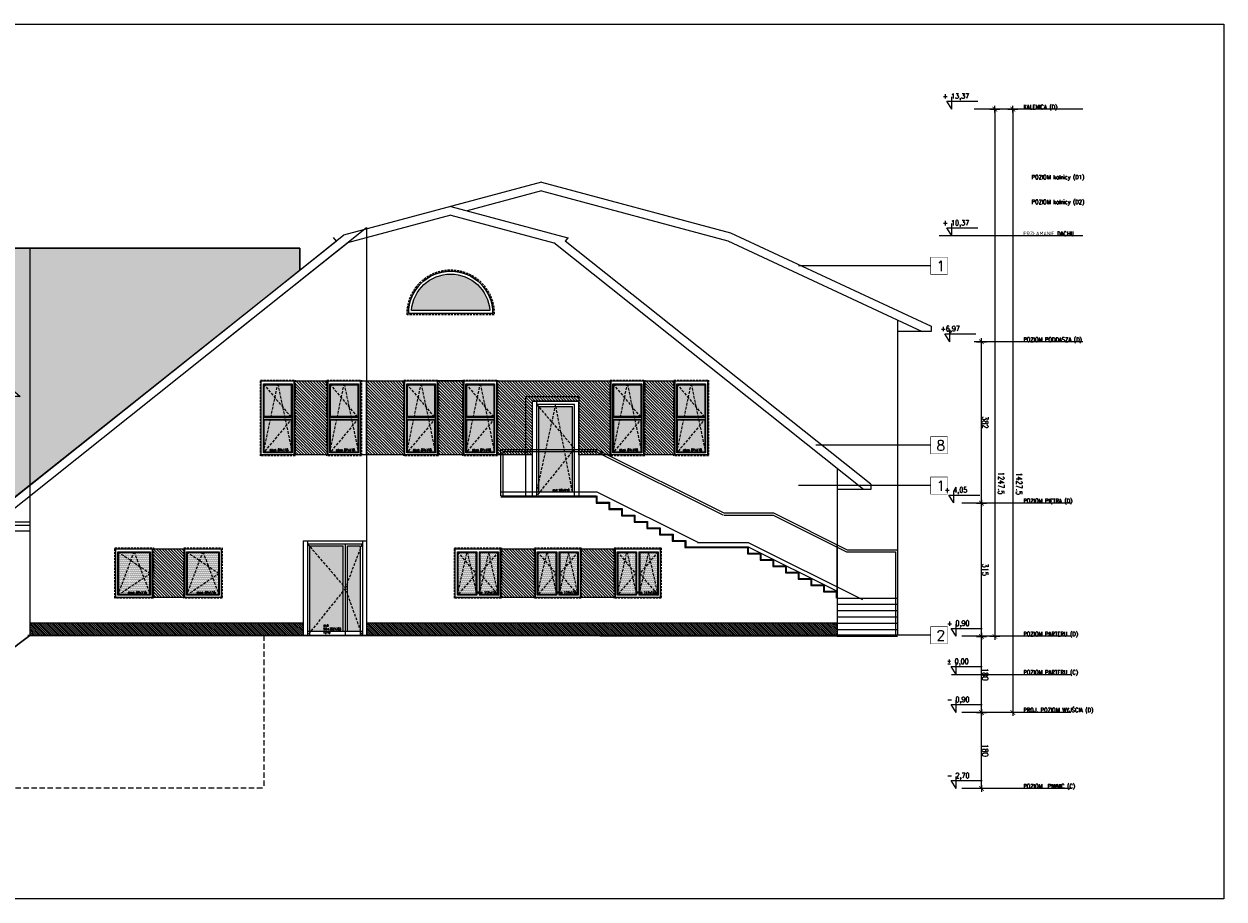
# Model space of a CAD drawing. Header units: millimetres. Extents: x 23192 to 177760, y -399809 to -79279.
# Tile 15 of 256: x 72275 to 75114, y -241823 to -239753. Entities that reach past the tile are written whole.
import ezdxf

# ---------------------------------------------------------------- set-up
doc = ezdxf.new("R2010")
doc.units = ezdxf.units.MM
for name, pattern in [('CACHE', [9.525, 6.35, -3.175]), ('CARKOVANA', [7.5, 5, -2.5]), ('HIDDEN', [9.525, 6.35, -3.175])]:
    doc.linetypes.add(name, pattern=pattern)
doc.layers.get('0').update_dxf_attribs({"lineweight": 0})
for name, color, linetype, lineweight in [('! opisy okien elewacja', 7, 'Continuous', 0), ('!! 0_ Istn-okna', 6, 'Continuous', 13), ('!! 0_ Istn-sciany', 3, 'Continuous', 30), ('!! 0_ WIDOK ELEWACJA', 4, 'Continuous', 0), ('!! 0_Istn-cienka', 4, 'Continuous', 9), ('!! 1_Hatch dach', 252, 'Continuous', 5), ('!! 2_TYNK OBRYS', 252, 'Continuous', 13), ('0-rzedne-blok', 62, 'Continuous', 13)]:
    doc.layers.add(name, color=color, linetype=linetype, lineweight=lineweight)
doc.layers.add('!! 1_ELEWACJA KOLOR', color=7, linetype='Continuous', lineweight=13, true_color=0x6888bb)
doc.layers.add('!! 2_ELEWACJA COKÓŁ', color=9, linetype='Continuous', lineweight=13, true_color=0x808080)
doc.layers.add('!!_1  OPISY ELEWACJE', color=250, linetype='Continuous')
doc.layers.add('ND', color=240, linetype='Continuous', lineweight=0, plot=False)
doc.styles.add('DEUTSCH', font='SIMPLEX8')
doc.styles.add('SIMPLEX', font='simplex.shx', dxfattribs={"width": 0.77})
doc.styles.add('TXT', font='simplex.shx')
doc.dimstyles.new('OL PB 100', dxfattribs={"dimscale": 4, "dimtxt": 3.5, "dimasz": 0.2, "dimexe": 10, "dimexo": 10, "dimgap": 0.5, "dimtad": 1, "dimdec": 1, "dimrnd": 0.5, "dimzin": 9, "dimdsep": 46, "dimtxsty": 'SIMPLEX', "dimblk": 'thick_MSz', "dimcen": 0.05, "dimdle": 8, "dimse1": 1, "dimse2": 1, "dimclrd": 256, "dimclre": 256, "dimclrt": 3, "dimadec": 1, "dimazin": 2, "dimtfac": 1, "dimtdec": 1, "dimtix": 1, "dimtofl": 0, "dimtmove": 2, "dimatfit": 3, "dimldrblk": 'thick_MSz', "dimfxl": 10, "dimfxlon": 1, "dimtolj": 1, "dimlwd": -1, "dimlwe": -1, "dimarcsym": 0})
pattern_1 = [(135, (-125229.0226, -287064.9747), (-2.24506403, -2.24506403), [])]
pattern_2 = [(90, (0, 0), (-1.5875, 0.79375), [0, -1.5875])]

# ---------------------------------------------------------------- blocks, each defined once
blk = doc.blocks.new('okno 87x115')
at = {"layer": '!! 1_Hatch dach', "true_color": 0x575757}
h = blk.add_hatch(dxfattribs=at)
h.set_pattern_fill('DOTS', color=251, angle=90)
h.set_pattern_definition([(90, (14938.2204, -3337.5373), (-1.5875, 0.79375), [0, -1.5875])])
h.paths.add_polyline_path([(3620.1, 6303.3), (3620.1, 6376.3), (3717.1, 6376.3), (3717.1, 6303.3)])
at = {"layer": '!! 0_ Istn-okna', "linetype": 'CARKOVANA', "lineweight": 5}
blk.add_lwpolyline([(3609.1, 6294.3), (3609.1, 6385.3), (3728.1, 6385.3), (3728.1, 6294.3)], close=True, dxfattribs=at)
at = {"layer": '!! 0_ Istn-okna'}
for points in [[(3611.1, 6296.3), (3611.1, 6383.3), (3726.1, 6383.3), (3726.1, 6296.3)], [(3618.1, 6301.3), (3618.1, 6378.3), (3721.1, 6378.3), (3721.1, 6301.3)], [(3620.1, 6303.3), (3620.1, 6376.3), (3719.1, 6376.3), (3719.1, 6303.3)]]:
    blk.add_lwpolyline(points, close=True, dxfattribs=at)
at = {"layer": '!! 1_Hatch dach', "color": 251, "linetype": 'CACHE', "true_color": 0x575757}
for points in [[(3721.1, 6301.3), (3618.1, 6339.8), (3721.1, 6378.3)], [(3618.1, 6301.3), (3669.6, 6378.3), (3721.1, 6301.3)]]:
    blk.add_lwpolyline(points, dxfattribs=at)
at = {"insert": (3711.7, 6324.9), "char_height": 5, "attachment_point": 1, "rotation": 90, "style": 'TXT'}
blk.add_mtext_dynamic_manual_height_columns('okno 87x115', width=52.63, gutter_width=75, heights=[0], dxfattribs=at)
blk = doc.blocks.new('okno 87x178')
at = {"layer": '!! 1_Hatch dach', "true_color": 0x575757}
h = blk.add_hatch(dxfattribs=at)
h.set_pattern_fill('DOTS', color=251, angle=450)
h.set_pattern_definition([(90, (14543.2204, -3002.226), (-1.5875, 0.79375), [0, -1.5875])])
h.paths.add_polyline_path([(3249.1, 6711.6), (3249.1, 6647.6), (3322.1, 6647.6), (3322.1, 6711.6)])
h.paths.add_polyline_path([(3240.1, 6647.6), (3240.1, 6711.6), (3165.1, 6711.6), (3165.1, 6647.6)])
at = {"layer": '!! 0_ Istn-okna', "linetype": 'CARKOVANA', "lineweight": 5}
blk.add_lwpolyline([(3154.1, 6638.6), (3154.1, 6720.6), (3333.1, 6720.6), (3333.1, 6638.6)], close=True, dxfattribs=at)
at = {"layer": '!! 0_ Istn-okna'}
for points in [[(3156.1, 6640.6), (3156.1, 6718.6), (3331.1, 6718.6), (3331.1, 6640.6)], [(3163.1, 6645.6), (3163.1, 6713.6), (3326.1, 6713.6), (3326.1, 6645.6)]]:
    blk.add_lwpolyline(points, close=True, dxfattribs=at)
for points in [[(3242.1, 6647.6), (3165.1, 6647.6), (3165.1, 6711.6), (3242.1, 6711.6)], [(3240.1, 6711.6), (3240.1, 6647.6)], [(3242.1, 6713.6), (3242.1, 6645.6)], [(3247.1, 6713.6), (3247.1, 6645.6)], [(3247.1, 6711.6), (3324.1, 6711.6), (3324.1, 6647.6), (3247.1, 6647.6)], [(3249.1, 6711.6), (3249.1, 6647.6)]]:
    blk.add_lwpolyline(points, dxfattribs=at)
at = {"layer": '!! 1_Hatch dach', "color": 251, "linetype": 'CACHE', "true_color": 0x575757}
for points in [[(3326.1, 6645.6), (3163.1, 6679.6), (3326.1, 6713.6)], [(3163.1, 6645.6), (3244.6, 6713.6), (3326.1, 6645.6)]]:
    blk.add_lwpolyline(points, dxfattribs=at)
at = {"insert": (3316.7, 6660.2), "char_height": 5, "attachment_point": 1, "rotation": 90, "style": 'TXT'}
blk.add_mtext_dynamic_manual_height_columns('okno 87x178', width=52.63, gutter_width=75, heights=[0], dxfattribs=at)
blk = doc.blocks.new('okno 117x115')
at = {"layer": '!! 1_Hatch dach', "true_color": 0x575757}
h = blk.add_hatch(dxfattribs=at)
h.set_pattern_fill('DOTS', color=251, angle=450)
h.set_pattern_definition([(90, (14940.2204, -2514.226), (-1.5875, 0.79375), [0, -1.5875])])
h.paths.add_polyline_path([(3622.1, 7157.8), (3721.1, 7157.8), (3721.1, 7199.6), (3622.1, 7199.6)])
h.paths.add_polyline_path([(3721.1, 7148.4), (3622.1, 7148.4), (3622.1, 7106.6), (3721.1, 7106.6)])
at = {"layer": '!! 0_ Istn-okna', "linetype": 'CARKOVANA', "lineweight": 5}
blk.add_lwpolyline([(3611.1, 7097.6), (3611.1, 7208.6), (3730.1, 7208.6), (3730.1, 7097.6)], close=True, dxfattribs=at)
at = {"layer": '!! 0_ Istn-okna'}
blk.add_lwpolyline([(3613.1, 7099.6), (3613.1, 7206.6), (3728.1, 7206.6), (3728.1, 7099.6)], close=True, dxfattribs=at)
for points in [[(3620.1, 7155.6), (3620.1, 7201.6), (3723.1, 7201.6), (3723.1, 7155.6)], [(3622.1, 7157.8), (3622.1, 7199.6), (3721.1, 7199.6), (3721.1, 7157.8)], [(3620.1, 7155.6), (3723.1, 7155.6)], [(3622.1, 7157.8), (3721.1, 7157.8)], [(3723.1, 7150.6), (3723.1, 7104.6), (3620.1, 7104.6), (3620.1, 7150.6)], [(3620.1, 7150.6), (3723.1, 7150.6)], [(3721.1, 7148.4), (3721.1, 7106.6), (3622.1, 7106.6), (3622.1, 7148.4)], [(3622.1, 7148.4), (3721.1, 7148.4)]]:
    blk.add_lwpolyline(points, dxfattribs=at)
at = {"layer": '!! 1_Hatch dach', "color": 251, "linetype": 'CACHE', "true_color": 0x575757}
for points in [[(3723.1, 7201.6), (3620.1, 7178.6), (3723.1, 7155.6)], [(3620.1, 7201.6), (3671.6, 7157.8), (3723.1, 7201.6)], [(3723.1, 7104.6), (3620.1, 7127.6), (3723.1, 7150.6)], [(3620.1, 7104.6), (3671.6, 7148.4), (3723.1, 7104.6)]]:
    blk.add_lwpolyline(points, dxfattribs=at)
at = {"insert": (3713.7, 7148.2), "char_height": 5, "attachment_point": 1, "rotation": 90, "style": 'TXT'}
blk.add_mtext_dynamic_manual_height_columns('okno 117x115', width=52.63, gutter_width=75, heights=[0], dxfattribs=at)
blk = doc.blocks.new('dz3')
at = {"layer": '!! 1_Hatch dach', "true_color": 0x575757}
h = blk.add_hatch(dxfattribs=at)
h.set_pattern_fill('DOTS', color=251, angle=270)
h.set_pattern_definition(pattern_2)
h.paths.add_polyline_path([(-19431.4, 7310.2), (-19431.4, 7233.2), (-19335.6, 7233.2)], flags=17)
h.paths.add_polyline_path([(-19230.2, 7313.2), (-19431.4, 7313.2), (-19431.4, 7310.2), (-19335.6, 7233.2), (-19323.6, 7233.2)])
h.paths.add_polyline_path([(-19229.4, 7313.2), (-19230.2, 7313.2), (-19323.6, 7233.2), (-19229.4, 7233.2)])
h = blk.add_hatch(dxfattribs=at)
h.set_pattern_fill('DOTS', color=251, angle=270)
h.set_pattern_definition(pattern_2)
h.paths.add_polyline_path([(-19229.4, 7223.2), (-19431.4, 7223.2), (-19431.4, 7193.2), (-19229.4, 7193.2)])
at = {"layer": '!! 0_ Istn-okna'}
for points in [[(-19217.4, 7328.2), (-19441.4, 7328.2)], [(-19441.4, 7328.2), (-19441.4, 7178.2)], [(-19217.4, 7328.2), (-19217.4, 7178.2)], [(-19217.4, 7318.2), (-19441.4, 7318.2)], [(-19229.4, 7313.2), (-19441.4, 7313.2)], [(-19431.4, 7318.2), (-19431.4, 7188.2)], [(-19229.4, 7313.2), (-19229.4, 7233.2)], [(-19224.4, 7318.2), (-19224.4, 7188.2)], [(-19441.4, 7228.2), (-19224.4, 7228.2)], [(-19431.4, 7233.2), (-19229.4, 7233.2)], [(-19431.4, 7223.2), (-19229.4, 7223.2)], [(-19229.4, 7223.2), (-19229.4, 7193.2)], [(-19229.4, 7193.2), (-19441.4, 7193.2)], [(-19217.4, 7188.2), (-19441.4, 7188.2)], [(-19217.4, 7178.2), (-19441.4, 7178.2)]]:
    blk.add_lwpolyline(points, dxfattribs=at)
at = {"layer": '!! 1_Hatch dach', "color": 251, "linetype": 'CACHE', "true_color": 0x575757}
for points in [[(-19224.4, 7318.2), (-19329.4, 7228.2), (-19441.4, 7318.2)], [(-19441.4, 7188.2), (-19329.4, 7228.2), (-19224.4, 7188.2)]]:
    blk.add_lwpolyline(points, dxfattribs=at)
at = {"insert": (-19415.2, 7280.4), "char_height": 5, "attachment_point": 1, "rotation": 270, "style": 'TXT'}
blk.add_mtext_dynamic_manual_height_columns('dz3 90+35(135) x210', width=52.63, gutter_width=75, heights=[0], dxfattribs=at)
blk = doc.blocks.new('drzwi 90x210')
at = {"layer": '!! 1_Hatch dach', "true_color": 0x575757}
h = blk.add_hatch(dxfattribs=at)
h.set_pattern_fill('DOTS', color=251, angle=450)
h.set_pattern_definition([(270, (-14711.3306, 14067.823), (1.5875, -0.79375), [0, -1.5875])])
h.paths.add_polyline_path([(4720.1, 6757.6), (4720.1, 6834.6), (4624.3, 6834.6)], flags=17)
h.paths.add_polyline_path([(4518.9, 6754.6), (4720.1, 6754.6), (4720.1, 6757.6), (4624.3, 6834.6), (4612.2, 6834.6)])
h.paths.add_polyline_path([(4518.1, 6754.6), (4518.9, 6754.6), (4612.2, 6834.6), (4518.1, 6834.6)])
at = {"layer": '!! 0_ Istn-okna'}
for points in [[(4506.1, 6739.6), (4506.1, 6849.6)], [(4506.1, 6849.6), (4730.1, 6849.6)], [(4730.1, 6739.6), (4730.1, 6849.6)], [(4513.1, 6749.6), (4513.1, 6839.6)], [(4730.1, 6839.6), (4513.1, 6839.6)], [(4518.1, 6754.6), (4518.1, 6834.6)], [(4720.1, 6834.6), (4518.1, 6834.6)], [(4720.1, 6749.6), (4720.1, 6839.6)], [(4506.1, 6749.6), (4730.1, 6749.6)], [(4506.1, 6739.6), (4730.1, 6739.6)], [(4518.1, 6754.6), (4720.1, 6754.6)]]:
    blk.add_lwpolyline(points, dxfattribs=at)
at = {"layer": '!! 1_Hatch dach', "color": 251, "linetype": 'CACHE', "true_color": 0x575757}
for points in [[(4513.1, 6749.6), (4618.1, 6839.6), (4730.1, 6749.6)], [(4720.1, 6834.6), (4513.1, 6794.6), (4720.1, 6749.6)]]:
    blk.add_lwpolyline(points, dxfattribs=at)
at = {"insert": (4713.7, 6787.4), "char_height": 5, "attachment_point": 1, "rotation": 90, "style": 'TXT'}
blk.add_mtext_dynamic_manual_height_columns('dz4 90x210', width=52.63, gutter_width=75, heights=[0], dxfattribs=at)
blk = doc.blocks.new('okno polokragle')
at = {"layer": '!! 1_Hatch dach', "true_color": 0x575757}
h = blk.add_hatch(dxfattribs=at)
h.set_pattern_fill('DOTS', color=251, angle=270)
h.set_pattern_definition([(90, (0, 0), (-1.5875, 0.79375), [0, -1.5875])])
h.paths.add_polyline_path([(-18333.5, 7496.3), (-18333.5, 7310.8, 0.927362)])
at = {"layer": '!! 0_ Istn-okna', "linetype": 'CARKOVANA', "lineweight": 5}
blk.add_lwpolyline([(-18343.5, 7506.5), (-18343.5, 7300.6)], dxfattribs=at)
at = {"layer": '!! 0_ Istn-okna'}
for points in [[(-18340.5, 7503.6), (-18340.5, 7303.6)], [(-18333.5, 7496.3), (-18333.5, 7310.8)]]:
    blk.add_lwpolyline(points, dxfattribs=at)
at = {"layer": '!! 0_ Istn-okna', "linetype": 'CARKOVANA', "lineweight": 5}
blk.add_arc((-18340.5, 7403.6), 103, 268.331, 91.669, dxfattribs=at)
at = {"layer": '!! 0_ Istn-okna'}
for radius, start, end in [(100, 270, 90), (93, 274.3167, 85.6833)]:
    blk.add_arc((-18340.5, 7403.6), radius, start, end, dxfattribs=at)
blk = doc.blocks.new('D_kota')
for p, q in [((8.7, 0), (8.7, 23)), ((-0.8, 15), (8.7, 15)), ((8.7, 0), (-0.8, 15))]:
    blk.add_line(p, q)
blk.add_lwpolyline([(-0.8, 15), (57.9, 15)])
at = {"style": 'DEUTSCH', "width": 0.8}
blk.add_attdef('POZ.ARCH', (7.3, 19.7), '', height=10, dxfattribs=at)
blk = doc.blocks.new('thick_MSz')
for p, q in [((-10, 0), (10, 0)), ((0, 15), (0, -15))]:
    blk.add_line(p, q)
at = {"const_width": 2, "elevation": 2}
blk.add_lwpolyline([(-7.1, -7.1), (7.1, 7.1)], dxfattribs=at)
blk = doc.blocks.new('*D3833')
at = {"layer": 'DEFPOINTS', "color": 0, "ltscale": 100, "transparency": 16777216}
for p in [(-7256.9, 8688.1), (-7256.9, 8610.3), (-6009.6, 8600.1)]:
    blk.add_point(p, dxfattribs=at)
at = {"layer": 'ND', "ltscale": 100, "transparency": 16777216}
blk.add_line((-6010.4, 8610.3), (-7256.1, 8610.3), dxfattribs=at)
at = {"layer": 'ND', "ltscale": 100, "transparency": 16777216, "xscale": 0.8, "yscale": 0.8, "zscale": 0.8}
for p, rotation in [((-7256.9, 8610.3), 180.0000000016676), ((-6009.6, 8610.3), 1.667526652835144e-09)]:
    blk.add_blockref('thick_MSz', p, dxfattribs=dict(at, rotation=rotation))
at = {"layer": 'ND', "color": 3, "ltscale": 100, "transparency": 16777216, "insert": (-6894.8, 8595.3), "char_height": 14, "attachment_point": 5, "rotation": 180, "style": 'SIMPLEX'}
blk.add_mtext('\\A1;1247.5', dxfattribs=at)
blk = doc.blocks.new('*D3834')
at = {"layer": 'DEFPOINTS', "color": 0, "ltscale": 100, "transparency": 16777216}
for p in [(-7436.9, 8703.8), (-7256.9, 8703.8), (-7256.9, 8642)]:
    blk.add_point(p, dxfattribs=at)
at = {"layer": 'ND', "ltscale": 100, "transparency": 16777216}
blk.add_line((-7436.1, 8642), (-7257.7, 8642), dxfattribs=at)
at = {"layer": 'ND', "ltscale": 100, "transparency": 16777216, "xscale": 0.8, "yscale": 0.8, "zscale": 0.8}
for p, rotation in [((-7436.9, 8642), 180.0000000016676), ((-7256.9, 8642), 1.667526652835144e-09)]:
    blk.add_blockref('thick_MSz', p, dxfattribs=dict(at, rotation=rotation))
at = {"layer": 'ND', "color": 3, "ltscale": 100, "transparency": 16777216, "insert": (-7346.9, 8633), "char_height": 14, "attachment_point": 5, "rotation": 180, "style": 'SIMPLEX'}
blk.add_mtext('\\A1;180', dxfattribs=at)
blk = doc.blocks.new('*D3835')
at = {"layer": 'DEFPOINTS', "color": 0, "ltscale": 100, "transparency": 16777216}
for p in [(-7256.9, 8703.8), (-6941.9, 8703.8), (-6941.9, 8642)]:
    blk.add_point(p, dxfattribs=at)
at = {"layer": 'ND', "ltscale": 100, "transparency": 16777216}
blk.add_line((-7256.1, 8642), (-6942.7, 8642), dxfattribs=at)
at = {"layer": 'ND', "ltscale": 100, "transparency": 16777216, "xscale": 0.8, "yscale": 0.8, "zscale": 0.8, "rotation": 180}
blk.add_blockref('thick_MSz', (-7256.9, 8642), dxfattribs=at)
at = {"layer": 'ND', "ltscale": 100, "transparency": 16777216, "xscale": 0.8, "yscale": 0.8, "zscale": 0.8}
blk.add_blockref('thick_MSz', (-6941.9, 8642), dxfattribs=at)
at = {"layer": 'ND', "color": 3, "ltscale": 100, "transparency": 16777216, "insert": (-7099.4, 8633), "char_height": 14, "attachment_point": 5, "rotation": 180, "style": 'SIMPLEX'}
blk.add_mtext('\\A1;315', dxfattribs=at)
blk = doc.blocks.new('*D3836')
at = {"layer": 'DEFPOINTS', "color": 0, "ltscale": 100, "transparency": 16777216}
for p in [(-6941.9, 8703.8), (-6559.9, 8703.8), (-6559.9, 8642)]:
    blk.add_point(p, dxfattribs=at)
at = {"layer": 'ND', "ltscale": 100, "transparency": 16777216}
blk.add_line((-6941.1, 8642), (-6560.7, 8642), dxfattribs=at)
at = {"layer": 'ND', "ltscale": 100, "transparency": 16777216, "xscale": 0.8, "yscale": 0.8, "zscale": 0.8, "rotation": 180}
blk.add_blockref('thick_MSz', (-6941.9, 8642), dxfattribs=at)
at = {"layer": 'ND', "ltscale": 100, "transparency": 16777216, "xscale": 0.8, "yscale": 0.8, "zscale": 0.8}
blk.add_blockref('thick_MSz', (-6559.9, 8642), dxfattribs=at)
at = {"layer": 'ND', "color": 3, "ltscale": 100, "transparency": 16777216, "insert": (-6750.9, 8633), "char_height": 14, "attachment_point": 5, "rotation": 180, "style": 'SIMPLEX'}
blk.add_mtext('\\A1;382', dxfattribs=at)
blk = doc.blocks.new('*D3837')
at = {"layer": 'DEFPOINTS', "color": 0, "ltscale": 100, "transparency": 16777216}
for p in [(-7616.9, 8679.3), (-7436.9, 8679.3), (-7436.9, 8642)]:
    blk.add_point(p, dxfattribs=at)
at = {"layer": 'ND', "ltscale": 100, "transparency": 16777216}
blk.add_line((-7616.1, 8642), (-7437.7, 8642), dxfattribs=at)
at = {"layer": 'ND', "ltscale": 100, "transparency": 16777216, "xscale": 0.8, "yscale": 0.8, "zscale": 0.8}
for p, rotation in [((-7616.9, 8642), 180.0000000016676), ((-7436.9, 8642), 1.667526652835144e-09)]:
    blk.add_blockref('thick_MSz', p, dxfattribs=dict(at, rotation=rotation))
at = {"layer": 'ND', "color": 3, "ltscale": 100, "transparency": 16777216, "insert": (-7526.9, 8633), "char_height": 14, "attachment_point": 5, "rotation": 180, "style": 'SIMPLEX'}
blk.add_mtext('\\A1;180', dxfattribs=at)
blk = doc.blocks.new('*D3838')
at = {"layer": 'DEFPOINTS', "color": 0, "ltscale": 100, "transparency": 16777216}
for p in [(-7436.9, 8688.1), (-7436.9, 8567.8), (-6009.6, 8557.6)]:
    blk.add_point(p, dxfattribs=at)
at = {"layer": 'ND', "ltscale": 100, "transparency": 16777216}
blk.add_line((-6010.4, 8567.8), (-7436.1, 8567.8), dxfattribs=at)
at = {"layer": 'ND', "ltscale": 100, "transparency": 16777216, "xscale": 0.8, "yscale": 0.8, "zscale": 0.8}
for p, rotation in [((-7436.9, 8567.8), 180.0000000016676), ((-6009.6, 8567.8), 1.667526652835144e-09)]:
    blk.add_blockref('thick_MSz', p, dxfattribs=dict(at, rotation=rotation))
at = {"layer": 'ND', "color": 3, "ltscale": 100, "transparency": 16777216, "insert": (-6895.9, 8552.8), "char_height": 14, "attachment_point": 5, "rotation": 180, "style": 'SIMPLEX'}
blk.add_mtext('\\A1;1427.5', dxfattribs=at)
blk = doc.blocks.new('BLOK POZIOMY SALA GIMNASTYCZNA')
for p, q in [((-7616.85, 8430.57), (-7616.85, 8688.11)), ((-7436.85, 8430.57), (-7436.85, 8688.11)), ((-7256.85, 8430.57), (-7256.85, 8688.11)), ((-6941.85, 8430.57), (-6941.85, 8688.11)), ((-6559.85, 8401.77), (-6559.85, 8659.32)), ((-6309.42, 8401.77), (-6309.42, 8659.32)), ((-6009.57, 8401.77), (-6009.57, 8659.32))]:
    blk.add_line(p, q)
for points in [[(-6309.42, 8401.77), (-6309.42, 8741.67)], [(-7346.85, 8712.69), (-7346.85, 8429.66)]]:
    blk.add_lwpolyline(points)
at = {"layer": '0-rzedne-blok'}
ref = blk.add_blockref('D_kota', (-7616.85, 8712.69), dxfattribs=dict(at, xscale=1.250000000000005, yscale=1.250000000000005, zscale=1.250000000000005, rotation=270))
ref.add_attrib('POZ.ARCH', '- 2,70  ', (-7592.27, 8723.52), dxfattribs={"layer": '0', "height": 12.5, "rotation": 270, "style": 'DEUTSCH', "width": 0.8})
ref = blk.add_blockref('D_kota', (-7436.85, 8712.69), dxfattribs=dict(at, xscale=1.250000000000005, yscale=1.250000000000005, zscale=1.250000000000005, rotation=270))
ref.add_attrib('POZ.ARCH', '- 0,90  ', (-7412.27, 8723.52), dxfattribs={"layer": '0', "height": 12.5, "rotation": 270, "style": 'DEUTSCH', "width": 0.8})
ref = blk.add_blockref('D_kota', (-7346.85, 8712.69), dxfattribs=dict(at, xscale=1.250000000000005, yscale=1.250000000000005, zscale=1.250000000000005, rotation=270))
ref.add_attrib('POZ.ARCH', '%%p 0,00  ', (-7322.27, 8723.52), dxfattribs={"layer": '0', "height": 12.5, "rotation": 270, "style": 'DEUTSCH', "width": 0.8})
ref = blk.add_blockref('D_kota', (-7256.85, 8712.69), dxfattribs=dict(at, xscale=1.250000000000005, yscale=1.250000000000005, zscale=1.250000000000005, rotation=270))
ref.add_attrib('POZ.ARCH', '+ 0,90  ', (-7232.27, 8723.52), dxfattribs={"layer": '0', "height": 12.5, "rotation": 270, "style": 'DEUTSCH', "width": 0.8})
ref = blk.add_blockref('D_kota', (-6941.38, 8718.1), dxfattribs=dict(at, xscale=1.250000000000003, yscale=1.250000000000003, zscale=1.250000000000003, rotation=269.9999999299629))
ref.add_attrib('POZ.ARCH', '+ 4,05', (-6916.8, 8728.93), dxfattribs={"layer": '0', "height": 12.5, "rotation": 270, "style": 'DEUTSCH', "width": 0.8})
ref = blk.add_blockref('D_kota', (-6559.85, 8727.86), dxfattribs=dict(at, xscale=1.250000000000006, yscale=1.250000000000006, zscale=1.250000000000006, rotation=270))
ref.add_attrib('POZ.ARCH', '+6,97', (-6535.27, 8738.69), dxfattribs={"layer": '0', "height": 12.5, "rotation": 270, "style": 'DEUTSCH', "width": 0.8})
ref = blk.add_blockref('D_kota', (-6309.42, 8723.05), dxfattribs=dict(at, xscale=1.250000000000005, yscale=1.250000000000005, zscale=1.250000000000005, rotation=270))
ref.add_attrib('POZ.ARCH', '+ 10,37', (-6284.84, 8733.88), dxfattribs={"layer": '0', "height": 12.5, "rotation": 270, "style": 'DEUTSCH', "width": 0.8})
ref = blk.add_blockref('D_kota', (-6009.57, 8723.05), dxfattribs=dict(at, xscale=1.250000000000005, yscale=1.250000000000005, zscale=1.250000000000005, rotation=270))
ref.add_attrib('POZ.ARCH', '+ 13,37', (-5984.99, 8733.88), dxfattribs={"layer": '0', "height": 12.5, "rotation": 270, "style": 'DEUTSCH', "width": 0.8})
at = {"style": 'SIMPLEX', "width": 0.77}
for s, p in [('POZIOM  PIWNIC (C)', (-7616.31, 8542.85)), ('PROJ. POZIOM WYJŚCIA (D)', (-7436.31, 8542.85)), ('POZIOM PARTERU (C)', (-7346.85, 8542.85)), ('POZIOM PARTERU (D)', (-7256.31, 8542.85)), ('POZIOM PIĘTRA (D)', (-6941.31, 8542.85)), ('POZIOM PODDASZA (D)', (-6559.85, 8542.85)), ('PRZŁAMANIE DACHU', (-6309.42, 8542.85)), ('POZIOM kalnicy (D2)', (-6234.21, 8523.33, -0.04)), ('POZIOM kalnicy (D1)', (-6175.6, 8523.33, -0.04)), ('KALENICA (D)', (-6009.57, 8542.85))]:
    blk.add_text(s, height=10, rotation=270, dxfattribs=at).set_placement(p)
at = {"layer": 'ND', "ltscale": 100}
for base, p1, p2, picture, middle in [((-7256.85, 8641.97), (-7436.85, 8703.84), (-7256.85, 8703.84), '*D3834', (-7346.85, 8632.97)), ((-7436.85, 8641.97), (-7616.85, 8679.26), (-7436.85, 8679.26), '*D3837', (-7526.85, 8632.97))]:
    dim = blk.add_linear_dim(base=base, p1=p1, p2=p2, angle=0, dimstyle='OL PB 100', dxfattribs=at)
    dim.commit()
    dim.dimension.update_dxf_attribs({"geometry": picture, "text_midpoint": middle})
for base, p1, p2, picture, middle in [((-7436.85, 8567.75), (-6009.57, 8557.61), (-7436.85, 8688.11), '*D3838', (-6895.9, 8552.8)), ((-7256.85, 8610.27), (-6009.57, 8600.13), (-7256.85, 8688.11), '*D3833', (-6894.77, 8595.31))]:
    dim = blk.add_linear_dim(base=base, p1=p1, p2=p2, angle=0, dimstyle='OL PB 100', dxfattribs=at)
    dim.commit()
    dim.dimension.update_dxf_attribs({"geometry": picture, "text_midpoint": middle, "dimtype": 160})
for base, p1, p2, picture, middle in [((-6941.85, 8641.97), (-7256.85, 8703.84), (-6941.85, 8703.84), '*D3835', (-7099.35, 8632.97)), ((-6559.85, 8641.97), (-6941.85, 8703.84), (-6559.85, 8703.84), '*D3836', (-6750.85, 8632.97))]:
    dim = blk.add_linear_dim(base=base, p1=p1, p2=p2, dimstyle='OL PB 100', dxfattribs=at)
    dim.commit()
    dim.dimension.update_dxf_attribs({"geometry": picture, "text_midpoint": middle})

msp = doc.modelspace()

# ---------------------------------------------------------------- hatches: boundary and pattern name
at = {"layer": '!! 1_ELEWACJA KOLOR', "true_color": 0x315442}
h = msp.add_hatch(dxfattribs=at)
h.set_pattern_fill('ANSI31', color=129, scale=1.5, angle=-90)
h.paths.add_polyline_path([(72914.56575, -240597.35053), (72993.56575, -240597.35053), (72993.56575, -240772.35053), (72914.56575, -240772.35053)])
h = msp.add_hatch(dxfattribs=at)
h.set_pattern_fill('ANSI31', color=129, scale=1.5, angle=-90)
h.paths.add_polyline_path([(73085.56575, -240597.35053), (73175.56575, -240597.35053), (73175.56575, -240772.35053), (73085.56575, -240772.35053)])
h = msp.add_hatch(dxfattribs=at)
h.set_pattern_fill('ANSI31', color=129, scale=1.5, angle=-90)
h.paths.add_polyline_path([(73253.56575, -240597.35053), (73315.56575, -240597.35053), (73315.56575, -240772.35053), (73253.56575, -240772.35053)])
h = msp.add_hatch(dxfattribs=at)
h.set_pattern_fill('ANSI31', color=129, scale=1.5, angle=-90)
h.paths.add_polyline_path([(73393.56575, -240597.35053), (73663.56575, -240597.35053), (73663.56575, -240772.35053), (73587.56575, -240772.35053), (73587.56575, -240645.35053), (73477.56575, -240645.35053), (73477.56575, -240772.35053), (73393.56575, -240772.35053)])
h = msp.add_hatch(dxfattribs=at)
h.set_pattern_fill('ANSI31', color=129, scale=1.5, angle=-90)
h.paths.add_polyline_path([(73741.56575, -240597.35053), (73814.56575, -240597.35053), (73814.56575, -240772.35053), (73741.56575, -240772.35053)])
h = msp.add_hatch(dxfattribs=at)
h.set_pattern_fill('ANSI31', color=129, scale=1.5, angle=-90)
h.paths.add_polyline_path([(72579.25437, -240994.35053), (72654.87712, -240994.35053), (72654.87712, -241109.35053), (72579.25437, -241109.35053)])
h = msp.add_hatch(dxfattribs=at)
h.set_pattern_fill('ANSI31', color=129, scale=1.5, angle=-90)
h.paths.add_polyline_path([(73402.56575, -240994.35053), (73484.56575, -240994.35053), (73484.56575, -241109.35053), (73402.56575, -241109.35053)])
h = msp.add_hatch(dxfattribs=at)
h.set_pattern_fill('ANSI31', color=129, scale=1.5, angle=-90)
h.paths.add_polyline_path([(73591.56575, -240994.35053), (73673.56575, -240994.35053), (73673.56575, -241109.35053), (73591.56575, -241109.35053)])
at = {"layer": '!! 1_Hatch dach', "true_color": 0x990000}
h = msp.add_hatch(dxfattribs=at)
h.set_pattern_fill('AR-B88', color=14, scale=0.1, angle=180)
h.paths.add_polyline_path([(72927.56575, -240334.81569), (72927.56575, -240283.45875), (70029.74705, -240283.45875), (70486.77269, -240663.10684), (70479.56575, -240671.75065), (70479.56575, -240683.73925), (70401.56575, -240683.73925), (70401.56575, -240931.22218), (70661.56575, -240931.22218), (70661.56575, -240634.35053), (70630.45126, -240634.35053), (70998.56575, -240310.40979), (71366.68023, -240634.35053), (71334.56575, -240634.35053), (71334.56575, -240931.22218), (71560.56575, -240931.22218), (71560.56575, -240634.35053), (71529.45126, -240634.35053), (71897.56575, -240310.40979), (72265.68023, -240634.35053), (72234.56575, -240634.35053), (72234.56575, -240886.35018)])
at = {"layer": '!! 2_ELEWACJA COKÓŁ', "true_color": 0x2b2b2c}
h = msp.add_hatch(dxfattribs=at)
h.set_pattern_fill('ANSI31', color=250, angle=90)
h.set_pattern_definition(pattern_1)
h.paths.add_polyline_path([(72288.56575, -241169.35053), (72288.56575, -241199.35053), (72935.56575, -241199.35053), (72935.56575, -241169.35053)])
h = msp.add_hatch(dxfattribs=at)
h.set_pattern_fill('ANSI31', color=250, angle=90)
h.set_pattern_definition(pattern_1)
h.paths.add_polyline_path([(73085.56575, -241169.35053), (73085.56575, -241199.35053), (74198.56575, -241199.35053), (74198.56575, -241169.35053)])

# ---------------------------------------------------------------- linework, layer by layer
at = {"layer": '! opisy okien elewacja'}
for points in [[(68230.46845, -241822.67692), (68230.46845, -239752.90582), (75114.13549, -239752.90582), (75114.13549, -241822.67692)], [(72927.56575, -240334.81569), (72927.56575, -240283.45875), (70029.74705, -240283.45875), (70486.77269, -240663.10684), (70479.56575, -240671.75065), (70479.56575, -240683.73925), (70401.56575, -240683.73925), (70401.56575, -240931.22218), (70661.56575, -240931.22218), (70661.56575, -240634.35053), (70630.45126, -240634.35053), (70998.56575, -240310.40979), (71366.68023, -240634.35053), (71334.56575, -240634.35053), (71334.56575, -240931.22218), (71560.56575, -240931.22218), (71560.56575, -240634.35053), (71529.45126, -240634.35053), (71897.56575, -240310.40979), (72265.68023, -240634.35053), (72234.56575, -240634.35053), (72234.56575, -240886.35018)]]:
    msp.add_lwpolyline(points, close=True, dxfattribs=at)
for points in [[(73315.56575, -240597.35053), (73253.56575, -240597.35053)], [(74198.56575, -241094.35053), (74198.56575, -240984.35053)]]:
    msp.add_lwpolyline(points, dxfattribs=at)
at = {"layer": '!! 0_ Istn-sciany'}
for points in [[(72288.56575, -241199.35053), (71930.47023, -241469.35053)], [(73449.56575, -241199.35053), (72284.56575, -241199.35053)], [(72288.56575, -241199.35053), (74341.56575, -241199.35053)], [(74341.56575, -241201.35053), (74198.56575, -241201.35053), (73075.56575, -241199.35053)]]:
    msp.add_lwpolyline(points, dxfattribs=at)
at = {"layer": '!! 0_ WIDOK ELEWACJA'}
for points in [[(73499.56573, -240126.78973), (73031.29255, -240252.26315)], [(73499.56573, -240147.49525), (73323.20278, -240194.75156)], [(73499.56573, -240126.78973), (73946.97397, -240246.6724)], [(73499.56573, -240147.49525), (73940.10743, -240265.53805)], [(73284.56575, -240205.10433), (73040.48984, -240270.50427)], [(73284.56575, -240184.3988), (73561.8542, -240258.69802)], [(73284.56575, -240205.10433), (73528.64166, -240270.50427)], [(72212.65319, -240929.35053), (73085.56575, -240234.62993)], [(73085.56575, -240234.62993), (73085.56575, -241199.35053)], [(72741.26175, -240483.08854), (73031.29255, -240252.26315)], [(73006.86219, -240258.17644), (73013.45459, -240266.45976)], [(73562.26931, -240258.17644), (73555.6769, -240266.45976)], [(73940.10743, -240265.53805), (74399.9758, -240479.97819)], [(73946.97397, -240246.6724), (74421.56575, -240467.97819)], [(70013.34799, -240283.45875), (72927.56575, -240283.45875)], [(72180.53605, -240929.35053), (73013.45459, -240266.45976)], [(72288.56575, -240283.45875), (72288.56575, -241199.35053)], [(72755.82567, -240497.05854), (73040.48984, -240270.50427)], [(72927.56575, -240283.45875), (72927.56575, -240334.81569)], [(74261.52653, -240853.78174), (73528.64166, -240270.50427)], [(74278.56575, -240841.78174), (73555.6769, -240266.45976)], [(73384.56575, -240437.56801), (73184.56575, -240437.56801)], [(74341.56575, -240452.74113), (74341.56575, -241199.35053)], [(74341.56575, -240452.74113), (74341.56575, -241199.35053)], [(74399.9758, -240479.97819), (74341.56575, -240479.97819)], [(74421.56575, -240467.97819), (74421.56575, -240479.97819), (74399.9758, -240479.97819)], [(73462.56575, -240869.35053), (73462.56575, -240634.35053), (73587.56575, -240634.35053), (73587.56575, -240869.35053)], [(74198.56575, -240803.67345), (74198.56575, -241199.35053)], [(74256.9758, -240853.78174), (74198.56575, -240853.78174)], [(74278.56575, -240841.78174), (74278.56575, -240853.78174), (74256.9758, -240853.78174)], [(72288.56575, -240931.22218), (72229.56575, -240931.22218)], [(72288.56575, -240938.97147), (72229.56575, -240938.97147)], [(72288.56575, -240952.48432), (72229.56575, -240952.48432)], [(73484.56575, -240994.35053), (73591.56575, -240994.35053), (73591.56575, -241109.35053), (73484.56575, -241109.35053)], [(72288.56575, -241169.35053), (72935.56575, -241169.35053)], [(73085.56575, -241169.35053), (74198.56575, -241169.35053)], [(72847.56575, -241199.35053), (74341.56575, -241199.35053)]]:
    msp.add_lwpolyline(points, dxfattribs=at)
for points in [[(72836.56575, -240772.35053), (72836.56575, -240597.35053), (72914.56575, -240597.35053), (72914.56575, -240772.35053)], [(72993.56575, -240772.35053), (72993.56575, -240597.35053), (73071.56575, -240597.35053), (73071.56575, -240772.35053)], [(73175.56575, -240772.35053), (73175.56575, -240597.35053), (73253.56575, -240597.35053), (73253.56575, -240772.35053)], [(73315.56575, -240772.35053), (73315.56575, -240597.35053), (73393.56575, -240597.35053), (73393.56575, -240772.35053)], [(73663.56575, -240772.35053), (73663.56575, -240597.35053), (73741.56575, -240597.35053), (73741.56575, -240772.35053)], [(73814.56575, -240772.35053), (73814.56575, -240597.35053), (73892.56575, -240597.35053), (73892.56575, -240772.35053)], [(72492.25437, -241109.35053), (72492.25437, -240994.35053), (72579.25437, -240994.35053), (72579.25437, -241109.35053)], [(72654.87712, -241109.35053), (72654.87712, -240994.35053), (72741.87712, -240994.35053), (72741.87712, -241109.35053)], [(73295.56575, -241109.35053), (73295.56575, -240994.35053), (73402.56575, -240994.35053), (73402.56575, -241109.35053)], [(73673.56575, -241109.35053), (73673.56575, -240994.35053), (73780.56575, -240994.35053), (73780.56575, -241109.35053)]]:
    msp.add_lwpolyline(points, close=True, dxfattribs=at)
msp.add_arc((73284.56575, -240437.56801), 100, 0, 180, dxfattribs=at)
at = {"layer": '!! 0_Istn-cienka'}
for points in [[(73403.56575, -240869.35053), (73403.56575, -240759.35053), (73630.56575, -240759.35053)], [(73408.56575, -240869.35053), (73408.56575, -240764.35053), (73629.38541, -240764.35053)], [(73628.32968, -240763.82267), (73928.32968, -240913.82267)], [(73630.56575, -240759.35053), (73930.56575, -240909.35053)], [(73403.56575, -240859.35053), (73630.56575, -240859.35053)], [(73630.56575, -240859.35053), (73870.56575, -240979.35053)], [(73403.56575, -240869.35053), (73628.56575, -240869.35053)], [(73403.56575, -240871.35053), (73628.56575, -240871.35053)], [(73408.56575, -240869.35053), (73628.56575, -240869.35053)], [(73628.56575, -240869.35053), (73628.56575, -240886.35053), (73658.56575, -240886.35053), (73658.56575, -240901.35053), (73688.56575, -240901.35053), (73688.56575, -240916.35053), (73718.56575, -240916.35053), (73718.56575, -240931.35053), (73748.56575, -240931.35053), (73748.56575, -240946.35053), (73778.56575, -240946.35053), (73778.56575, -240961.35053), (73808.56575, -240961.35053), (73808.56575, -240976.35053), (73838.56575, -240976.35053), (73838.56575, -240991.35053)], [(73630.56575, -240869.35053), (73630.56575, -240884.35053), (73660.56575, -240884.35053), (73660.56575, -240899.35053), (73690.56575, -240899.35053), (73690.56575, -240914.35053), (73720.56575, -240914.35053), (73720.56575, -240929.35053), (73750.56575, -240929.35053), (73750.56575, -240944.35053), (73780.56575, -240944.35053), (73780.56575, -240959.35053), (73810.56575, -240959.35053), (73810.56575, -240974.35053), (73840.56575, -240974.35053), (73840.56575, -240989.35053)], [(73930.56575, -240909.35053), (74048.56575, -240909.35053)], [(73930.56575, -240914.35053), (74047.38541, -240914.35053)], [(74047.38541, -240914.35053), (74221.38541, -241001.35053)], [(74048.56575, -240909.35053), (74222.56575, -240996.35053)], [(73838.56575, -240989.35053), (73988.56575, -240989.35053)], [(73838.56575, -240991.35053), (73988.56575, -240991.35053)], [(73868.56575, -240979.35053), (73988.56575, -240979.35053)], [(73986.56575, -240989.35053), (73986.56575, -241006.35053), (74016.56575, -241006.35053), (74016.56575, -241021.35053), (74046.56575, -241021.35053), (74046.56575, -241036.35053), (74076.56575, -241036.35053), (74076.56575, -241051.35053), (74106.56575, -241051.35053), (74106.56575, -241066.35053), (74136.56575, -241066.35053), (74136.56575, -241081.35053), (74166.56575, -241081.35053), (74166.56575, -241096.35053), (74196.56575, -241096.35053), (74196.56575, -241111.35053)], [(73988.56575, -240979.35053), (74258.56575, -241114.35053)], [(73988.56575, -240989.35053), (73988.56575, -241004.35053), (74018.56575, -241004.35053), (74018.56575, -241019.35053), (74048.56575, -241019.35053), (74048.56575, -241034.35053), (74078.56575, -241034.35053), (74078.56575, -241049.35053), (74108.56575, -241049.35053), (74108.56575, -241064.35053), (74138.56575, -241064.35053), (74138.56575, -241079.35053), (74168.56575, -241079.35053), (74168.56575, -241094.35053), (74198.56575, -241094.35053), (74198.56575, -241109.35053)], [(73988.56575, -240989.35053), (74198.56575, -241094.35053)], [(74221.38541, -241001.35053), (74336.56575, -241001.35053), (74336.56575, -241199.35053)], [(74222.56575, -240996.35053), (74341.56575, -240996.35053), (74341.56575, -241199.35053)], [(74198.57436, -241111.35053), (74341.56575, -241111.35053), (74341.56575, -241141.35053)], [(74198.57436, -241111.35053), (74198.57436, -241141.35053)], [(74341.56575, -241126.35053), (74198.56575, -241126.35053)], [(74341.56575, -241141.35053), (74198.56575, -241141.35053)], [(74341.56575, -241156.35053), (74198.56575, -241156.35053)], [(74341.56575, -241171.35053), (74198.56575, -241171.35053)], [(74341.56575, -241186.35053), (74198.56575, -241186.35053)], [(74341.56575, -241201.35053), (74198.56575, -241201.35053)]]:
    msp.add_lwpolyline(points, dxfattribs=at)
at = {"layer": '!! 0_Istn-cienka', "linetype": 'HIDDEN', "ltscale": 2}
for points in [[(72842.56575, -241199.35053), (72842.56575, -241559.35053)], [(70406.94428, -241559.35053), (72842.56575, -241559.35053)]]:
    msp.add_lwpolyline(points, dxfattribs=at)
at = {"layer": '!! 2_TYNK OBRYS'}
for points in [[(72914.56575, -240597.35053), (72993.56575, -240597.35053), (72993.56575, -240772.35053), (72914.56575, -240772.35053)], [(73071.56575, -240597.35053), (73085.56575, -240597.35053), (73085.56575, -240772.35053), (73071.56575, -240772.35053)], [(73085.56575, -240597.35053), (73175.56575, -240597.35053), (73175.56575, -240772.35053), (73085.56575, -240772.35053)], [(73253.56575, -240597.35053), (73315.56575, -240597.35053), (73315.56575, -240772.35053), (73253.56575, -240772.35053)], [(73393.56575, -240597.35053), (73663.56575, -240597.35053), (73663.56575, -240772.35053), (73587.56575, -240772.35053), (73587.56575, -240645.35053), (73477.56575, -240645.35053), (73477.56575, -240772.35053), (73393.56575, -240772.35053)], [(73741.56575, -240597.35053), (73814.56575, -240597.35053), (73814.56575, -240772.35053), (73741.56575, -240772.35053)], [(72579.25437, -240994.35053), (72654.87712, -240994.35053), (72654.87712, -241109.35053), (72579.25437, -241109.35053)], [(73402.56575, -240994.35053), (73484.56575, -240994.35053), (73484.56575, -241109.35053), (73402.56575, -241109.35053)], [(73591.56575, -240994.35053), (73673.56575, -240994.35053), (73673.56575, -241109.35053), (73591.56575, -241109.35053)]]:
    msp.add_lwpolyline(points, close=True, dxfattribs=at)
at = {"layer": '!!_1  OPISY ELEWACJE', "const_width": 1.2}
for points in [[(74420.11566, -240345.16872), (74420.11566, -240304.62393), (74459.83, -240304.62393), (74459.83, -240345.16872)], [(74420.11566, -240345.16872), (74420.11566, -240304.62393), (74459.83, -240304.62393), (74459.83, -240345.16872)], [(74420.11566, -240769.70388), (74420.11566, -240729.15909), (74459.83, -240729.15909), (74459.83, -240769.70388)], [(74420.11566, -240769.70388), (74420.11566, -240729.15909), (74459.83, -240729.15909), (74459.83, -240769.70388)], [(74420.11566, -240865.1456), (74420.11566, -240824.60081), (74459.83, -240824.60081), (74459.83, -240865.1456)], [(74420.11566, -240865.1456), (74420.11566, -240824.60081), (74459.83, -240824.60081), (74459.83, -240865.1456)], [(74420.11566, -241219.08913), (74420.11566, -241178.54434), (74459.83, -241178.54434), (74459.83, -241219.08913)], [(74420.11566, -241219.08913), (74420.11566, -241178.54434), (74459.83, -241178.54434), (74459.83, -241219.08913)]]:
    msp.add_lwpolyline(points, close=True, dxfattribs=at)
at = {"layer": '!!_1  OPISY ELEWACJE'}
for points in [[(74420.11566, -240324.89633), (74107.17992, -240324.89633)], [(74420.11566, -240749.43149), (74148.85786, -240749.43149)], [(74420.11566, -240844.87321), (74107.17992, -240844.87321)], [(74420.11566, -241198.81673), (74176.50443, -241198.81673)]]:
    msp.add_lwpolyline(points, dxfattribs=at)

# ---------------------------------------------------------------- block references
at = {"layer": '! opisy okien elewacja'}
for name, p, rotation in [('BLOK POZIOMY SALA GIMNASTYCZNA', (83182.31078, -233944.49632), 90), ('okno 87x178', (66195.98209, -237441.2633), 270), ('okno 87x178', (66352.98209, -237441.2633), 270), ('okno 87x178', (66534.98209, -237441.2633), 270), ('okno 87x178', (66674.98209, -237441.2633), 270), ('okno 87x178', (67022.98209, -237441.2633), 270), ('okno 87x178', (67173.98209, -237441.2633), 270), ('drzwi 90x210', (66737.98209, -236139.28848), 270), ('dz3', (80263.80503, -221757.95792), 90), ('okno 87x115', (66195.98209, -237383.2633), 270), ('okno 87x115', (66358.60484, -237383.2633), 270), ('okno 117x115', (66195.98209, -237381.2633), 270), ('okno 117x115', (66384.98209, -237381.2633), 270), ('okno 117x115', (66573.98209, -237381.2633), 270)]:
    msp.add_blockref(name, p, dxfattribs=dict(at, rotation=rotation))
at = {"layer": '! opisy okien elewacja', "xscale": -1, "rotation": 270}
msp.add_blockref('okno polokragle', (65880.98209, -222097.02192), dxfattribs=at)

# ---------------------------------------------------------------- texts
at = {"layer": '!!_1  OPISY ELEWACJE', "char_height": 24, "attachment_point": 1, "style": 'TXT'}
for s, insert in [('1', (74433.81758, -240313.29256)), ('8', (74433.81758, -240737.82772)), ('1', (74433.81758, -240833.26944)), ('2', (74433.81758, -241187.21296))]:
    msp.add_mtext_dynamic_manual_height_columns(s, width=40.5447886, gutter_width=90, heights=[0], dxfattribs=dict(at, insert=insert))

doc.saveas('drawing.dxf')
